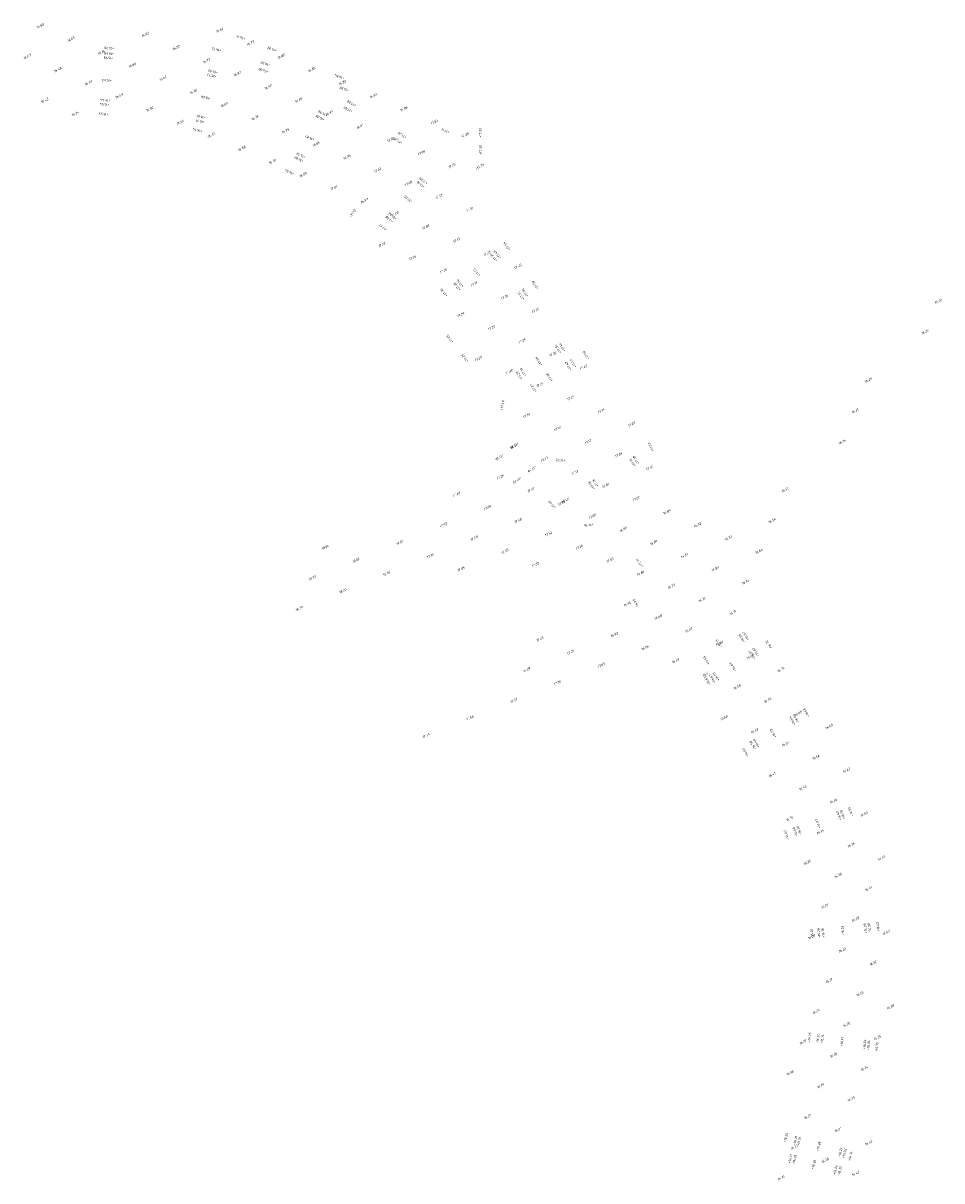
# Model space of a CAD drawing. Header units: metres. Extents: x 202983 to 204040, y 388598 to 392940.
# Tile 17 of 19: x 203490 to 203628, y 391855 to 392028. Entities that reach past the tile are written whole.
import ezdxf

# ---------------------------------------------------------------- set-up
doc = ezdxf.new("R2010")
doc.units = ezdxf.units.M
doc.layers.add('B-WE-OG-HOOGTEPUNT-T18', color=252, linetype='Continuous', lineweight=18)
doc.layers.add('N-WE-OG-HOOGTEPUNT-T25', color=7, linetype='Continuous', lineweight=25)
doc.styles.add('NLCS-ISO', font='NLCS-ISO.ttf')
doc.styles.add('NLCS-ISO-M200-T18', font='NLCS-ISO.ttf', dxfattribs={"height": 0.36})

msp = doc.modelspace()

# ---------------------------------------------------------------- texts
at = {"layer": 'B-WE-OG-HOOGTEPUNT-T18', "linetype": 'Continuous', "lineweight": 18, "char_height": 0.36, "attachment_point": 8, "rotation": 27, "style": 'NLCS-ISO'}
for s, insert in [('{\\fNLCS-ISO|b0|i1|c0|p2;\\C256;16.60}', (203492.45, 392027.9, 16.6)), ('{\\fNLCS-ISO|b0|i1|c0|p2;\\C256;16.64}', (203519.37, 392027.26, 16.64)), ('{\\fNLCS-ISO|b0|i1|c0|p2;\\C256;16.63}', (203497.05, 392025.93, 16.63)), ('{\\fNLCS-ISO|b0|i1|c0|p2;\\C256;16.92}', (203508.21, 392026.6, 16.92)), ('{\\fNLCS-ISO|b0|i1|c0|p2;\\C256;16.77}', (203523.97, 392025.3, 16.77)), ('{\\fNLCS-ISO|b0|i1|c0|p2;\\C256;16.47}', (203490.49, 392023.3, 16.47)), ('{\\fNLCS-ISO|b0|i1|c0|p2;\\C256;16.64}', (203501.65, 392023.97, 16.64)), ('{\\fNLCS-ISO|b0|i1|c0|p2;\\C256;16.82}', (203512.81, 392024.63, 16.82)), ('{\\fNLCS-ISO|b0|i1|c0|p2;\\C256;16.82}', (203528.56, 392023.33, 16.82)), ('{\\fNLCS-ISO|b0|i1|c0|p2;\\C256;16.60}', (203506.24, 392022, 16.6)), ('{\\fNLCS-ISO|b0|i1|c0|p2;\\C256;16.77}', (203517.4, 392022.67, 16.77)), ('{\\fNLCS-ISO|b0|i1|c0|p2;\\C256;16.48}', (203495.08, 392021.34, 16.48)), ('{\\fNLCS-ISO|b0|i1|c0|p2;\\C256;16.62}', (203510.84, 392020.04, 16.62)), ('{\\fNLCS-ISO|b0|i1|c0|p2;\\C256;16.82}', (203522, 392020.7, 16.82)), ('{\\fNLCS-ISO|b0|i1|c0|p2;\\C256;16.85}', (203533.16, 392021.36, 16.85)), ('{\\fNLCS-ISO|b0|i1|c0|p2;\\C256;16.49}', (203499.68, 392019.37, 16.49)), ('{\\fNLCS-ISO|b0|i1|c0|p2;\\C256;16.66}', (203515.44, 392018.07, 16.66)), ('{\\fNLCS-ISO|b0|i1|c0|p2;\\C256;16.82}', (203526.6, 392018.73, 16.82)), ('{\\fNLCS-ISO|b0|i1|c0|p2;\\C256;16.83}', (203537.76, 392019.4, 16.83)), ('{\\fNLCS-ISO|b0|i1|c0|p2;\\C256;16.43}', (203493.12, 392016.74, 16.43)), ('{\\fNLCS-ISO|b0|i1|c0|p2;\\C256;16.49}', (203504.28, 392017.4, 16.49)), ('{\\fNLCS-ISO|b0|i1|c0|p2;\\C256;16.89}', (203531.2, 392016.77, 16.89)), ('{\\fNLCS-ISO|b0|i1|c0|p2;\\C256;16.90}', (203542.36, 392017.43, 16.9)), ('{\\fNLCS-ISO|b0|i1|c0|p2;\\C256;16.54}', (203497.71, 392014.77, 16.54)), ('{\\fNLCS-ISO|b0|i1|c0|p2;\\C256;16.50}', (203508.87, 392015.44, 16.5)), ('{\\fNLCS-ISO|b0|i1|c0|p2;\\C256;16.69}', (203520.03, 392016.1, 16.69)), ('{\\fNLCS-ISO|b0|i1|c0|p2;\\C256;16.93}', (203535.79, 392014.8, 16.93)), ('{\\fNLCS-ISO|b0|i1|c0|p2;\\C256;16.96}', (203546.95, 392015.47, 16.96)), ('{\\fNLCS-ISO|b0|i1|c0|p2;\\C256;16.64}', (203513.47, 392013.47, 16.64)), ('{\\fNLCS-ISO|b0|i1|c0|p2;\\C256;16.74}', (203524.63, 392014.14, 16.74)), ('{\\fNLCS-ISO|b0|i1|c0|p2;\\C256;17.04}', (203551.55, 392013.5, 17.04)), ('{\\fNLCS-ISO|b0|i1|c0|p2;\\C256;16.73}', (203518.07, 392011.51, 16.73)), ('{\\fNLCS-ISO|b0|i1|c0|p2;\\C256;16.79}', (203529.23, 392012.17, 16.79)), ('{\\fNLCS-ISO|b0|i1|c0|p2;\\C256;16.97}', (203540.39, 392012.83, 16.97)), ('{\\fNLCS-ISO|b0|i1|c0|p2;\\C256;17.28}', (203556.15, 392011.53, 17.28)), ('{\\fNLCS-ISO|b0|i1|c0|p2;\\C256;16.88}', (203522.67, 392009.54, 16.88)), ('{\\fNLCS-ISO|b0|i1|c0|p2;\\C256;16.86}', (203533.83, 392010.2, 16.86)), ('{\\fNLCS-ISO|b0|i1|c0|p2;\\C256;17.02}', (203544.99, 392010.87, 17.02)), ('{\\fNLCS-ISO|b0|i1|c0|p2;\\C256;16.93}', (203538.42, 392008.24, 16.93)), ('{\\fNLCS-ISO|b0|i1|c0|p2;\\C256;17.08}', (203549.58, 392008.9, 17.08)), ('{\\fNLCS-ISO|b0|i1|c0|p2;\\C256;16.91}', (203527.26, 392007.57, 16.91)), ('{\\fNLCS-ISO|b0|i1|c0|p2;\\C256;17.00}', (203543.02, 392006.27, 17)), ('{\\fNLCS-ISO|b0|i1|c0|p2;\\C256;17.25}', (203554.18, 392006.94, 17.25)), ('{\\fNLCS-ISO|b0|i1|c0|p2;\\C256;16.99}', (203531.86, 392005.61, 16.99)), ('{\\fNLCS-ISO|b0|i1|c0|p2;\\C256;17.08}', (203547.62, 392004.3, 17.08)), ('{\\fNLCS-ISO|b0|i1|c0|p2;\\C256;17.01}', (203536.46, 392003.64, 17.01)), ('{\\fNLCS-ISO|b0|i1|c0|p2;\\C256;16.97}', (203541.05, 392001.67, 16.97)), ('{\\fNLCS-ISO|b0|i1|c0|p2;\\C256;17.17}', (203552.21, 392002.34, 17.17)), ('{\\fNLCS-ISO|b0|i1|c0|p2;\\C256;17.00}', (203545.65, 391999.71, 17)), ('{\\fNLCS-ISO|b0|i1|c0|p2;\\C256;17.31}', (203556.81, 392000.37, 17.31)), ('{\\fNLCS-ISO|b0|i1|c0|p2;\\C256;17.08}', (203550.25, 391997.74, 17.08)), ('{\\fNLCS-ISO|b0|i1|c0|p2;\\C256;17.17}', (203554.85, 391995.77, 17.17)), ('{\\fNLCS-ISO|b0|i1|c0|p2;\\C256;17.22}', (203543.68, 391995.11, 17.22)), ('{\\fNLCS-ISO|b0|i1|c0|p2;\\C256;17.25}', (203559.44, 391993.81, 17.25)), ('{\\fNLCS-ISO|b0|i1|c0|p2;\\C256;17.26}', (203548.28, 391993.14, 17.26)), ('{\\fNLCS-ISO|b0|i1|c0|p2;\\C256;17.18}', (203552.88, 391991.18, 17.18)), ('{\\fNLCS-ISO|b0|i1|c0|p2;\\C256;17.45}', (203564.04, 391991.84, 17.45)), ('{\\fNLCS-ISO|b0|i1|c0|p2;\\C256;17.19}', (203557.48, 391989.21, 17.19)), ('{\\fNLCS-ISO|b0|i1|c0|p2;\\C256;17.26}', (203562.07, 391987.24, 17.26)), ('{\\fNLCS-ISO|b0|i1|c0|p2;\\C256;17.35}', (203566.67, 391985.28, 17.35)), ('{\\fNLCS-ISO|b0|i1|c0|p2;\\C256;16.19}', (203627.07, 391986.63, 16.19)), ('{\\fNLCS-ISO|b0|i1|c0|p2;\\C256;17.29}', (203555.51, 391984.61, 17.29)), ('{\\fNLCS-ISO|b0|i1|c0|p2;\\C256;17.20}', (203560.11, 391982.65, 17.2)), ('{\\fNLCS-ISO|b0|i1|c0|p2;\\C256;16.23}', (203625.1, 391982.04, 16.23)), ('{\\fNLCS-ISO|b0|i1|c0|p2;\\C256;17.25}', (203564.7, 391980.68, 17.25)), ('{\\fNLCS-ISO|b0|i1|c0|p2;\\C256;17.32}', (203569.3, 391978.71, 17.32)), ('{\\fNLCS-ISO|b0|i1|c0|p2;\\C256;17.29}', (203558.14, 391978.05, 17.29)), ('{\\fNLCS-ISO|b0|i1|c0|p2;\\C256;17.42}', (203573.9, 391976.75, 17.42)), ('{\\fNLCS-ISO|b0|i1|c0|p2;\\C256;17.30}', (203562.74, 391976.08, 17.3)), ('{\\fNLCS-ISO|b0|i1|c0|p2;\\C256;16.29}', (203616.57, 391974.81, 16.29)), ('{\\fNLCS-ISO|b0|i1|c0|p2;\\C256;17.21}', (203567.33, 391974.12, 17.21)), ('{\\fNLCS-ISO|b0|i1|c0|p2;\\C256;17.21}', (203571.93, 391972.15, 17.21)), ('{\\fNLCS-ISO|b0|i1|c0|p2;\\C256;17.28}', (203565.37, 391969.52, 17.28)), ('{\\fNLCS-ISO|b0|i1|c0|p2;\\C256;17.19}', (203576.53, 391970.19, 17.19)), ('{\\fNLCS-ISO|b0|i1|c0|p2;\\C256;16.31}', (203614.61, 391970.21, 16.31)), ('{\\fNLCS-ISO|b0|i1|c0|p2;\\C256;17.28}', (203581.13, 391968.22, 17.28)), ('{\\fNLCS-ISO|b0|i1|c0|p2;\\C256;17.13}', (203569.97, 391967.55, 17.13)), ('{\\fNLCS-ISO|b0|i1|c0|p2;\\C256;17.31}', (203563.4, 391964.92, 17.31)), ('{\\fNLCS-ISO|b0|i1|c0|p2;\\C256;17.12}', (203574.56, 391965.59, 17.12)), ('{\\fNLCS-ISO|b0|i1|c0|p2;\\C256;16.34}', (203612.64, 391965.61, 16.34)), ('{\\fNLCS-ISO|b0|i1|c0|p2;\\C256;17.27}', (203568, 391962.96, 17.27)), ('{\\fNLCS-ISO|b0|i1|c0|p2;\\C256;17.09}', (203579.16, 391963.62, 17.09)), ('{\\fNLCS-ISO|b0|i1|c0|p2;\\C256;17.13}', (203572.6, 391960.99, 17.13)), ('{\\fNLCS-ISO|b0|i1|c0|p2;\\C256;17.12}', (203583.76, 391961.66, 17.12)), ('{\\fNLCS-ISO|b0|i1|c0|p2;\\C256;17.26}', (203561.44, 391960.33, 17.26)), ('{\\fNLCS-ISO|b0|i1|c0|p2;\\C256;17.48}', (203554.87, 391957.7, 17.48)), ('{\\fNLCS-ISO|b0|i1|c0|p2;\\C256;17.37}', (203566.03, 391958.36, 17.37)), ('{\\fNLCS-ISO|b0|i1|c0|p2;\\C256;17.01}', (203577.19, 391959.02, 17.01)), ('{\\fNLCS-ISO|b0|i1|c0|p2;\\C256;16.51}', (203604.11, 391958.39, 16.51)), ('{\\fNLCS-ISO|b0|i1|c0|p2;\\C256;17.39}', (203559.47, 391955.73, 17.39)), ('{\\fNLCS-ISO|b0|i1|c0|p2;\\C256;17.29}', (203570.63, 391956.39, 17.29)), ('{\\fNLCS-ISO|b0|i1|c0|p2;\\C256;17.00}', (203581.79, 391957.06, 17)), ('{\\fNLCS-ISO|b0|i1|c0|p2;\\C256;17.08}', (203575.23, 391954.43, 17.08)), ('{\\fNLCS-ISO|b0|i1|c0|p2;\\C256;16.89}', (203586.39, 391955.09, 16.89)), ('{\\fNLCS-ISO|b0|i1|c0|p2;\\C256;17.57}', (203552.91, 391953.1, 17.57)), ('{\\fNLCS-ISO|b0|i1|c0|p2;\\C256;17.50}', (203564.07, 391953.76, 17.5)), ('{\\fNLCS-ISO|b0|i1|c0|p2;\\C256;16.90}', (203579.82, 391952.46, 16.9)), ('{\\fNLCS-ISO|b0|i1|c0|p2;\\C256;16.92}', (203590.98, 391953.13, 16.92)), ('{\\fNLCS-ISO|b0|i1|c0|p2;\\C256;16.58}', (203602.14, 391953.79, 16.58)), ('{\\fNLCS-ISO|b0|i1|c0|p2;\\C256;17.81}', (203546.34, 391950.47, 17.81)), ('{\\fNLCS-ISO|b0|i1|c0|p2;\\C256;17.59}', (203557.5, 391951.13, 17.59)), ('{\\fNLCS-ISO|b0|i1|c0|p2;\\C256;17.52}', (203568.66, 391951.8, 17.52)), ('{\\fNLCS-ISO|b0|i1|c0|p2;\\C256;16.89}', (203584.42, 391950.49, 16.89)), ('{\\fNLCS-ISO|b0|i1|c0|p2;\\C256;16.70}', (203595.58, 391951.16, 16.7)), ('{\\fNLCS-ISO|b0|i1|c0|p2;\\C256;18.04}', (203535.18, 391949.8, 18.04)), ('{\\fNLCS-ISO|b0|i1|c0|p2;\\C256;17.45}', (203562.1, 391949.17, 17.45)), ('{\\fNLCS-ISO|b0|i1|c0|p2;\\C256;17.26}', (203573.26, 391949.83, 17.26)), ('{\\fNLCS-ISO|b0|i1|c0|p2;\\C256;16.66}', (203600.18, 391949.19, 16.66)), ('{\\fNLCS-ISO|b0|i1|c0|p2;\\C256;18.02}', (203539.78, 391947.84, 18.02)), ('{\\fNLCS-ISO|b0|i1|c0|p2;\\C256;17.76}', (203550.94, 391948.5, 17.76)), ('{\\fNLCS-ISO|b0|i1|c0|p2;\\C256;17.33}', (203566.7, 391947.2, 17.33)), ('{\\fNLCS-ISO|b0|i1|c0|p2;\\C256;17.03}', (203577.86, 391947.86, 17.03)), ('{\\fNLCS-ISO|b0|i1|c0|p2;\\C256;16.81}', (203589.02, 391948.53, 16.81)), ('{\\fNLCS-ISO|b0|i1|c0|p2;\\C256;18.02}', (203544.38, 391945.87, 18.02)), ('{\\fNLCS-ISO|b0|i1|c0|p2;\\C256;17.86}', (203555.54, 391946.54, 17.86)), ('{\\fNLCS-ISO|b0|i1|c0|p2;\\C256;16.80}', (203582.45, 391945.9, 16.8)), ('{\\fNLCS-ISO|b0|i1|c0|p2;\\C256;16.80}', (203593.62, 391946.56, 16.8)), ('{\\fNLCS-ISO|b0|i1|c0|p2;\\C256;18.20}', (203533.22, 391945.21, 18.2)), ('{\\fNLCS-ISO|b0|i1|c0|p2;\\C256;16.77}', (203587.05, 391943.93, 16.77)), ('{\\fNLCS-ISO|b0|i1|c0|p2;\\C256;16.74}', (203598.21, 391944.6, 16.74)), ('{\\fNLCS-ISO|b0|i1|c0|p2;\\C256;18.20}', (203537.81, 391943.24, 18.2)), ('{\\fNLCS-ISO|b0|i1|c0|p2;\\C256;16.73}', (203591.65, 391941.96, 16.73)), ('{\\fNLCS-ISO|b0|i1|c0|p2;\\C256;18.39}', (203531.25, 391940.61, 18.39)), ('{\\fNLCS-ISO|b0|i1|c0|p2;\\C256;16.94}', (203580.49, 391941.3, 16.94)), ('{\\fNLCS-ISO|b0|i1|c0|p2;\\C256;16.68}', (203585.09, 391939.33, 16.68)), ('{\\fNLCS-ISO|b0|i1|c0|p2;\\C256;16.71}', (203596.25, 391940, 16.71)), ('{\\fNLCS-ISO|b0|i1|c0|p2;\\C256;16.92}', (203578.52, 391936.7, 16.92)), ('{\\fNLCS-ISO|b0|i1|c0|p2;\\C256;16.67}', (203589.68, 391937.37, 16.67)), ('{\\fNLCS-ISO|b0|i1|c0|p2;\\C256;17.23}', (203567.36, 391936.04, 17.23)), ('{\\fNLCS-ISO|b0|i1|c0|p2;\\C256;16.66}', (203594.28, 391935.4, 16.66)), ('{\\fNLCS-ISO|b0|i1|c0|p2;\\C256;17.09}', (203571.96, 391934.07, 17.09)), ('{\\fNLCS-ISO|b0|i1|c0|p2;\\C256;16.86}', (203583.12, 391934.74, 16.86)), ('{\\fNLCS-ISO|b0|i1|c0|p2;\\C256;16.62}', (203598.88, 391933.43, 16.62)), ('{\\fNLCS-ISO|b0|i1|c0|p2;\\C256;17.29}', (203565.39, 391931.44, 17.29)), ('{\\fNLCS-ISO|b0|i1|c0|p2;\\C256;17.03}', (203576.56, 391932.11, 17.03)), ('{\\fNLCS-ISO|b0|i1|c0|p2;\\C256;16.69}', (203587.72, 391932.77, 16.69)), ('{\\fNLCS-ISO|b0|i1|c0|p2;\\C256;16.73}', (203603.47, 391931.47, 16.73)), ('{\\fNLCS-ISO|b0|i1|c0|p2;\\C256;16.57}', (203592.31, 391930.8, 16.57)), ('{\\fNLCS-ISO|b0|i1|c0|p2;\\C256;17.20}', (203569.99, 391929.48, 17.2)), ('{\\fNLCS-ISO|b0|i1|c0|p2;\\C256;16.59}', (203596.91, 391928.84, 16.59)), ('{\\fNLCS-ISO|b0|i1|c0|p2;\\C256;17.37}', (203563.43, 391926.84, 17.37)), ('{\\fNLCS-ISO|b0|i1|c0|p2;\\C256;16.58}', (203601.51, 391926.87, 16.58)), ('{\\fNLCS-ISO|b0|i1|c0|p2;\\C256;16.68}', (203606.1, 391924.9, 16.68)), ('{\\fNLCS-ISO|b0|i1|c0|p2;\\C256;17.56}', (203556.86, 391924.21, 17.56)), ('{\\fNLCS-ISO|b0|i1|c0|p2;\\C256;16.60}', (203594.94, 391924.24, 16.6)), ('{\\fNLCS-ISO|b0|i1|c0|p2;\\C256;16.68}', (203610.7, 391922.94, 16.68)), ('{\\fNLCS-ISO|b0|i1|c0|p2;\\C256;17.74}', (203550.3, 391921.58, 17.74)), ('{\\fNLCS-ISO|b0|i1|c0|p2;\\C256;16.49}', (203599.54, 391922.27, 16.49)), ('{\\fNLCS-ISO|b0|i1|c0|p2;\\C256;16.51}', (203604.14, 391920.31, 16.51)), ('{\\fNLCS-ISO|b0|i1|c0|p2;\\C256;16.56}', (203608.73, 391918.34, 16.56)), ('{\\fNLCS-ISO|b0|i1|c0|p2;\\C256;16.63}', (203613.33, 391916.38, 16.63)), ('{\\fNLCS-ISO|b0|i1|c0|p2;\\C256;16.41}', (203602.17, 391915.71, 16.41)), ('{\\fNLCS-ISO|b0|i1|c0|p2;\\C256;16.43}', (203606.77, 391913.74, 16.43)), ('{\\fNLCS-ISO|b0|i1|c0|p2;\\C256;16.44}', (203611.37, 391911.78, 16.44)), ('{\\fNLCS-ISO|b0|i1|c0|p2;\\C256;16.32}', (203604.8, 391909.15, 16.32)), ('{\\fNLCS-ISO|b0|i1|c0|p2;\\C256;16.53}', (203615.96, 391909.81, 16.53)), ('{\\fNLCS-ISO|b0|i1|c0|p2;\\C256;16.35}', (203609.4, 391907.18, 16.35)), ('{\\fNLCS-ISO|b0|i1|c0|p2;\\C256;16.36}', (203614, 391905.21, 16.36)), ('{\\fNLCS-ISO|b0|i1|c0|p2;\\C256;16.25}', (203607.43, 391902.58, 16.25)), ('{\\fNLCS-ISO|b0|i1|c0|p2;\\C256;16.45}', (203618.59, 391903.25, 16.45)), ('{\\fNLCS-ISO|b0|i1|c0|p2;\\C256;16.30}', (203612.03, 391900.62, 16.3)), ('{\\fNLCS-ISO|b0|i1|c0|p2;\\C256;16.41}', (203616.63, 391898.65, 16.41)), ('{\\fNLCS-ISO|b0|i1|c0|p2;\\C256;16.22}', (203610.06, 391896.02, 16.22)), ('{\\fNLCS-ISO|b0|i1|c0|p2;\\C256;16.28}', (203614.66, 391894.05, 16.28)), ('{\\fNLCS-ISO|b0|i1|c0|p2;\\C256;16.42}', (203619.26, 391892.09, 16.42)), ('{\\fNLCS-ISO|b0|i1|c0|p2;\\C256;16.30}', (203608.1, 391891.42, 16.3)), ('{\\fNLCS-ISO|b0|i1|c0|p2;\\C256;16.22}', (203612.69, 391889.46, 16.22)), ('{\\fNLCS-ISO|b0|i1|c0|p2;\\C256;16.32}', (203617.29, 391887.49, 16.32)), ('{\\fNLCS-ISO|b0|i1|c0|p2;\\C256;16.17}', (203610.73, 391884.86, 16.17)), ('{\\fNLCS-ISO|b0|i1|c0|p2;\\C256;16.23}', (203615.33, 391882.89, 16.23)), ('{\\fNLCS-ISO|b0|i1|c0|p2;\\C256;16.24}', (203608.76, 391880.26, 16.24)), ('{\\fNLCS-ISO|b0|i1|c0|p2;\\C256;16.38}', (203619.92, 391880.93, 16.38)), ('{\\fNLCS-ISO|b0|i1|c0|p2;\\C256;16.20}', (203613.36, 391878.3, 16.2)), ('{\\fNLCS-ISO|b0|i1|c0|p2;\\C256;16.35}', (203617.96, 391876.33, 16.35)), ('{\\fNLCS-ISO|b0|i1|c0|p2;\\C256;16.27}', (203606.8, 391875.67, 16.27)), ('{\\fNLCS-ISO|b0|i1|c0|p2;\\C256;16.20}', (203611.39, 391873.7, 16.2)), ('{\\fNLCS-ISO|b0|i1|c0|p2;\\C256;16.36}', (203604.83, 391871.07, 16.36)), ('{\\fNLCS-ISO|b0|i1|c0|p2;\\C256;16.24}', (203615.99, 391871.73, 16.24)), ('{\\fNLCS-ISO|b0|i1|c0|p2;\\C256;16.19}', (203609.43, 391869.1, 16.19)), ('{\\fNLCS-ISO|b0|i1|c0|p2;\\C256;16.25}', (203614.02, 391867.14, 16.25)), ('{\\fNLCS-ISO|b0|i1|c0|p2;\\C256;16.21}', (203607.46, 391864.5, 16.21)), ('{\\fNLCS-ISO|b0|i1|c0|p2;\\C256;16.27}', (203612.06, 391862.54, 16.27)), ('{\\fNLCS-ISO|b0|i1|c0|p2;\\C256;16.43}', (203616.65, 391860.57, 16.43)), ('{\\fNLCS-ISO|b0|i1|c0|p2;\\C256;16.23}', (203605.49, 391859.91, 16.23)), ('{\\fNLCS-ISO|b0|i1|c0|p2;\\C256;16.30}', (203610.09, 391857.94, 16.3)), ('{\\fNLCS-ISO|b0|i1|c0|p2;\\C256;16.31}', (203603.53, 391855.31, 16.31)), ('{\\fNLCS-ISO|b0|i1|c0|p2;\\C256;16.43}', (203614.69, 391855.98, 16.43))]:
    msp.add_mtext(s, dxfattribs=dict(at, insert=insert))
at = {"layer": 'N-WE-OG-HOOGTEPUNT-T25', "linetype": 'Continuous', "lineweight": 25, "char_height": 0.36, "attachment_point": 8, "style": 'NLCS-ISO-M200-T18'}
for s, insert, rotation in [('+16.71', (203522.55, 392026.5, 16.71), 158.991), ('+16.68', (203502.71, 392024.07, 16.56), 175.0405), ('+16.70', (203502.76, 392024.91, 16.59), 175.0405), ('+16.73', (203518.88, 392024.7, 16.71), 165.0276), ('+16.82', (203527.2, 392024.74, 16.71), 158.991), ('+16.58', (203502.67, 392023.45, 16.46), 175.0405), ('+16.80', (203526.2, 392022.56, 16.71), 159.7196), ('+16.73', (203518.17, 392020.77, 16.61), 165.0276), ('+16.83', (203518.34, 392021.39, 16.71), 165.0276), ('+16.80', (203525.89, 392021.55, 16.71), 159.7196), ('+16.84', (203537.31, 392020.62, 16.71), 158.991), ('{\\fNLCS-ISO|b0|i0|c0|p2;+16.53}', (203502.4, 392020.07, 16.53), 175.0405), ('+16.82', (203538.03, 392018.79, 16.71), 158.991), ('+16.44', (203502.14, 392017.1, 16.46), 175.0405), ('{\\fNLCS-ISO|b0|i0|c0|p2;+16.68}', (203517.3, 392017.48, 16.68), 165.0276), ('+16.54', (203502.08, 392016.47, 16.56), 175.0405), ('+16.96', (203534.83, 392015.12, 16.89), 152.9474), ('+17.00', (203538.62, 392015.71, 16.71), 151.1204), ('+17.00', (203539.16, 392016.62, 16.71), 151.1204), ('+16.56', (203501.92, 392015.03, 16.58), 175.0405), ('{\\fNLCS-ISO|b0|i0|c0|p2;+16.71}', (203516.44, 392013.96, 16.71), 165.0276), ('{\\fNLCS-ISO|b0|i0|c0|p2;+16.61}', (203516.56, 392014.61, 16.61), 165.0276), ('+16.86', (203534.45, 392014.45, 16.79), 152.9474), ('{\\fNLCS-ISO|b0|i0|c0|p2;+16.74}', (203516.03, 392012.61, 16.74), 165.0276), ('+17.20', (203546.76, 392011.85, 16.71), 145.103), ('+17.11', (203553.25, 392012.52, 17.08), 151.8793), ('+17.33', (203558.56, 392012.04, 17.08), 90.1763), ('+16.82', (203532.9, 392011.44, 16.86), 152.9474), ('+17.20', (203546.14, 392011, 16.71), 145.103), ('+17.35', (203558.61, 392009.49, 17.08), 90.1763), ('+16.88', (203531.26, 392008.22, 16.89), 152.9474), ('+16.78', (203531.56, 392008.82, 16.79), 152.9474), ('+16.94', (203529.84, 392006.32, 16.92), 152.9474), ('+17.35', (203558.4, 392006.83, 17.08), 35.9942), ('+17.10', (203549.57, 392004.45, 16.98), 140.6233), ('+17.20', (203549.94, 392004.99, 17.08), 140.6233), ('{\\fNLCS-ISO|b0|i0|c0|p2;+17.05}', (203547.66, 392002.29, 17.05), 140.6233), ('+17.12', (203539.4, 391999.91, 17.11), 55.4627), ('{\\fNLCS-ISO|b0|i0|c0|p2;+17.08}', (203544.9, 391999.21, 17.08), 140.6233), ('{\\fNLCS-ISO|b0|i0|c0|p2;+16.98}', (203545.33, 391999.7, 16.98), 140.6233), ('+17.17', (203543.93, 391998.02, 17.11), 140.6233), ('+17.40', (203561.07, 391993.94, 17.24), 129.7775), ('+17.44', (203562.49, 391995.16, 17.24), 129.7775), ('+17.30', (203560.51, 391993.5, 17.14), 129.7775), ('+17.23', (203557.97, 391991.26, 17.21), 129.7775), ('+17.26', (203555, 391989.14, 17.24), 129.7775), ('+17.16', (203555.46, 391989.61, 17.14), 129.7775), ('+17.50', (203566.75, 391989.35, 17.14), 125.3283), ('+17.30', (203553.07, 391988.25, 17.24), 129.7775), ('+17.32', (203564.62, 391987.76, 17.14), 125.3283), ('+17.50', (203565.25, 391988.2, 17.14), 125.3283), ('+17.25', (203553.96, 391981.3, 17.19), 127.5167), ('+17.44', (203570.79, 391980.05, 17.29), 123.7423), ('+17.25', (203556.19, 391978.43, 17.19), 127.5167), ('+17.34', (203570.16, 391979.78, 17.19), 123.7423), ('+17.50', (203574.37, 391978.84, 17.29), 123.7423), ('+17.28', (203567.29, 391977.93, 17.26), 123.7423), ('+17.42', (203571.71, 391977.23, 17.19), 123.7423), ('+17.44', (203572.41, 391977.62, 17.29), 123.7423), ('{\\fNLCS-ISO|b0|i0|c0|p2;+17.29}', (203564.37, 391975.8, 17.29), 123.7423), ('{\\fNLCS-ISO|b0|i0|c0|p2;+17.19}', (203564.94, 391976.31, 17.19), 123.7423), ('+17.36', (203568.87, 391975.52, 17.26), 123.7423), ('+17.27', (203566.48, 391973.91, 17.19), 123.7423), ('+17.40', (203561.86, 391971.21, 17.19), 80.5408), ('+17.28', (203563.42, 391965.32, 17.19), 214.6803), ('+17.23', (203584.1, 391965.05, 17.29), 116.2785), ('+17.20', (203561.16, 391963.6, 17.19), 214.6803), ('+17.16', (203581.36, 391962.76, 17.19), 123.7423), ('+17.18', (203581.87, 391963.13, 17.29), 123.7423), ('+17.28', (203566.03, 391961.85, 17.19), 214.6803), ('+17.22', (203570.45, 391963.18, 17.19), 176.6488), ('+17.20', (203563.78, 391960.17, 17.19), 214.6803), ('+17.18', (203575.2, 391959.33, 17.19), 123.7423), ('+17.16', (203575.77, 391959.71, 17.19), 123.7423), ('+17.40', (203569.26, 391956.49, 17.19), 135.3995), ('+17.30', (203571.08, 391957.19, 17.19), 210.6841), ('+17.10', (203574.64, 391953.49, 17.19), 186.4775), ('+??.??', (203582.42, 391947.74, 17.19), 123.7423), ('16.95', (203581.8, 391941.76, 17.19), 118.8393), ('{\\fNLCS-ISO|b0|i0|c0|p2;+16.67}', (203598.32, 391936.75, 16.67), 121.6675), ('+16.71', (203594.3, 391935.68, 16.63), 121.6675), ('+16.65', (203597.71, 391936.42, 16.57), 121.6675), ('+16.72', (203601.78, 391935.49, 16.68), 121.6675), ('{\\fNLCS-ISO|b0|i0|c0|p2;+16.57}', (203599.26, 391933.95, 16.57), 121.6675), ('{\\fNLCS-ISO|b0|i0|c0|p2;+16.67}', (203599.8, 391934.37, 16.67), 121.6675), ('+16.65', (203592.41, 391933.11, 16.57), 121.6675), ('{\\fNLCS-ISO|b0|i0|c0|p2;+16.63}', (203596.39, 391932.15, 16.63), 121.6675), ('{\\fNLCS-ISO|b0|i0|c0|p2;+16.69}', (203592.58, 391930.05, 16.69), 121.6675), ('{\\fNLCS-ISO|b0|i0|c0|p2;+16.67}', (203593.3, 391930.37, 16.67), 121.6675), ('{\\fNLCS-ISO|b0|i0|c0|p2;+16.57}', (203593.87, 391930.7, 16.57), 121.6675), ('+16.68', (203607.38, 391925.29, 16.6), 121.0764), ('+16.54', (203605.3, 391924.06, 16.48), 121.0764), ('+16.64', (203605.82, 391924.41, 16.58), 121.0764), ('+16.52', (203602.43, 391922.19, 16.54), 121.0764), ('{\\fNLCS-ISO|b0|i0|c0|p2;+16.60}', (203598.29, 391919.28, 16.6), 121.0764), ('{\\fNLCS-ISO|b0|i0|c0|p2;+16.58}', (203599.38, 391920.39, 16.58), 121.0764), ('{\\fNLCS-ISO|b0|i0|c0|p2;+16.48}', (203599.91, 391920.68, 16.48), 121.0764), ('+16.40', (203612.3, 391909.82, 16.3), 109.6347), ('+16.50', (203612.84, 391909.99, 16.4), 109.6347), ('+16.53', (203614.05, 391910.42, 16.42), 109.6347), ('{\\fNLCS-ISO|b0|i0|c0|p2;+16.40}', (203605.75, 391907.39, 16.4), 109.6347), ('{\\fNLCS-ISO|b0|i0|c0|p2;+16.30}', (203606.32, 391907.59, 16.3), 109.6347), ('{\\fNLCS-ISO|b0|i0|c0|p2;+16.37}', (203609.15, 391908.61, 16.37), 109.6347), ('{\\fNLCS-ISO|b0|i0|c0|p2;+16.43}', (203604.42, 391906.92, 16.43), 109.6347), ('+16.42', (203618.17, 391893.15, 16.3), 96.2037), ('{\\fNLCS-ISO|b0|i0|c0|p2;+16.30}', (203608.27, 391892.07, 16.3), 96.2037), ('{\\fNLCS-ISO|b0|i0|c0|p2;+16.28}', (203609.31, 391892.2, 16.28), 96.2037), ('{\\fNLCS-ISO|b0|i0|c0|p2;+16.18}', (203609.94, 391892.22, 16.18), 96.2037), ('{\\fNLCS-ISO|b0|i0|c0|p2;+16.25}', (203612.89, 391892.57, 16.25), 96.2037), ('+16.28', (203616.28, 391892.91, 16.18), 96.2037), ('+16.38', (203616.88, 391892.98, 16.28), 96.2037), ('{\\fNLCS-ISO|b0|i0|c0|p2;+16.26}', (203607.89, 391876.55, 16.26), 82.8076), ('{\\fNLCS-ISO|b0|i0|c0|p2;+16.24}', (203609.17, 391876.36, 16.24), 82.8076), ('{\\fNLCS-ISO|b0|i0|c0|p2;+16.14}', (203609.8, 391876.28, 16.14), 82.8076), ('{\\fNLCS-ISO|b0|i0|c0|p2;+16.21}', (203612.77, 391875.89, 16.21), 82.8076), ('+16.24', (203616.17, 391875.49, 16.14), 82.8076), ('+16.34', (203616.75, 391875.37, 16.24), 82.8076), ('+16.35', (203617.98, 391875.08, 16.26), 82.8076), ('{\\fNLCS-ISO|b0|i0|c0|p2;+16.34}', (203604.33, 391861.5, 16.34), 75.3684), ('{\\fNLCS-ISO|b0|i0|c0|p2;+16.31}', (203605.76, 391861.06, 16.31), 75.3684), ('{\\fNLCS-ISO|b0|i0|c0|p2;+16.21}', (203606.34, 391860.93, 16.21), 75.3684), ('{\\fNLCS-ISO|b0|i0|c0|p2;+16.28}', (203609.26, 391860.18, 16.28), 75.3684), ('{\\fNLCS-ISO|b0|i0|c0|p2;+16.22}', (203612.52, 391859.32, 16.22), 75.3684), ('{\\fNLCS-ISO|b0|i0|c0|p2;+16.32}', (203613.13, 391859.13, 16.32), 75.3684), ('{\\fNLCS-ISO|b0|i0|c0|p2;+16.34}', (203614.04, 391858.73, 16.34), 75.3684), ('+16.31', (203605.03, 391858.34, 16.33), 75.3684), ('+16.29', (203605.65, 391858.2, 16.21), 75.3684), ('+16.36', (203608.53, 391857.47, 16.28), 75.3684), ('+16.30', (203611.78, 391856.63, 16.22), 75.3684), ('{\\fNLCS-ISO|b0|i0|c0|p2;+16.32}', (203612.42, 391856.49, 16.32), 75.3684)]:
    msp.add_mtext(s, dxfattribs=dict(at, insert=insert, rotation=rotation))

doc.saveas('drawing.dxf')
